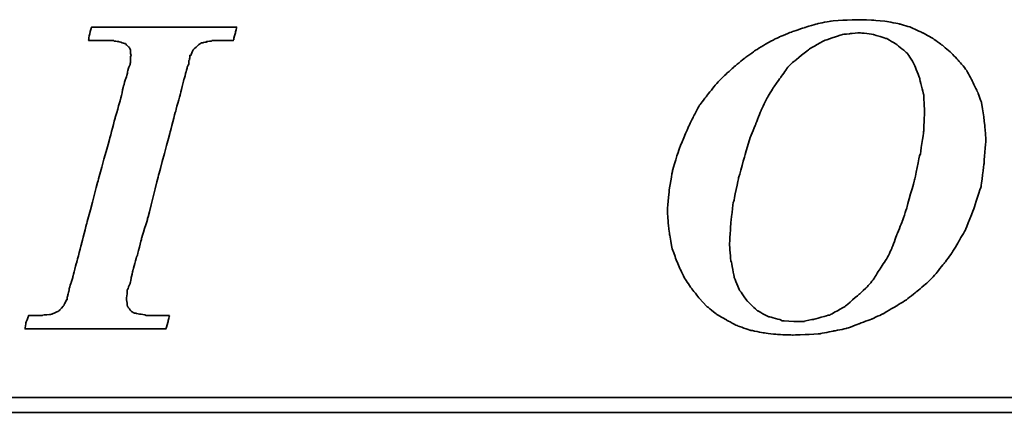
# Model space of a CAD drawing. Header units: millimetres. Extents: x 453 to 856, y 95 to 250.
# Tile 30 of 55: x 760.43 to 776.8, y 145.05 to 151.59. Entities that reach past the tile are written whole.
import ezdxf

# ---------------------------------------------------------------- set-up
doc = ezdxf.new("R2010")
doc.units = ezdxf.units.MM
doc.layers.add('DIM', color=4, linetype='CONTINUOUS')
doc.layers.add('layer 1', color=7, linetype='CONTINUOUS')

# ---------------------------------------------------------------- blocks, each defined once
blk = doc.blocks.new('TBI MOTION logo(完整正式版)')
at = {"layer": 'layer 1', "color": 22, "lineweight": 35}
for points, knots in [([(-11.34375, -6.98375), (-11.34375, -6.98375), (-10.91375, -7.43875), (-10.91375, -7.43875), (-10.91375, -7.43875), (-10.91375, -7.43875), (-10.38625, -7.87125), (-10.38625, -7.87125), (-10.38625, -7.87125), (-10.38625, -7.87125), (-9.81125, -8.20375), (-9.81125, -8.20375), (-9.81125, -8.20375), (-9.81125, -8.20375), (-9.21125, -8.51875), (-9.21125, -8.51875), (-9.21125, -8.51875), (-9.21125, -8.51875), (-8.51625, -8.75875), (-8.51625, -8.75875), (-8.51625, -8.75875), (-8.51625, -8.75875), (-7.77125, -8.90375), (-7.77125, -8.90375), (-7.77125, -8.90375), (-7.77125, -8.90375), (-6.97875, -8.99875), (-6.97875, -8.99875), (-6.97875, -8.99875), (-6.97875, -8.99875), (-6.14125, -9.02375), (-6.14125, -9.02375), (-6.14125, -9.02375), (-6.14125, -9.02375), (-5.37125, -8.99875), (-5.37125, -8.99875), (-5.37125, -8.99875), (-5.37125, -8.99875), (-4.65375, -8.94875), (-4.65375, -8.94875), (-4.65375, -8.94875), (-4.65375, -8.94875), (-3.93375, -8.80625), (-3.93375, -8.80625), (-3.93375, -8.80625), (-3.93375, -8.80625), (-3.21375, -8.66375), (-3.21375, -8.66375), (-3.21375, -8.66375), (-3.21375, -8.66375), (-2.49375, -8.39875), (-2.49375, -8.39875), (-2.49375, -8.39875), (-2.49375, -8.39875), (-1.79875, -8.13375), (-1.79875, -8.13375), (-1.79875, -8.13375), (-1.79875, -8.13375), (-1.17375, -7.84375), (-1.17375, -7.84375), (-1.17375, -7.84375), (-1.17375, -7.84375), (-0.52375, -7.46375), (-0.52375, -7.46375), (-0.52375, -7.46375), (-0.52375, -7.46375), (0.10124, -7.07875), (0.10124, -7.07875), (0.10124, -7.07875), (0.10124, -7.07875), (0.67625, -6.62375), (0.67625, -6.62375), (0.67625, -6.62375), (0.67625, -6.62375), (1.24874, -6.14375), (1.24874, -6.14375), (1.24874, -6.14375), (1.24874, -6.14375), (1.72874, -5.64125), (1.72874, -5.64125), (1.72874, -5.64125), (1.72874, -5.64125), (2.18624, -5.06375), (2.18624, -5.06375), (2.18624, -5.06375), (2.18624, -5.06375), (2.61625, -4.48874), (2.61625, -4.48874), (2.61625, -4.48874), (2.61625, -4.48874), (3.00125, -3.83874), (3.00125, -3.83874), (3.00125, -3.83874), (3.00125, -3.83874), (3.36124, -3.21374), (3.36124, -3.21374), (3.36124, -3.21374), (3.36124, -3.21374), (3.84374, -1.99125), (3.84374, -1.99125), (3.84374, -1.99125), (3.84374, -1.99125), (4.22625, -0.81875), (4.22625, -0.81875), (4.22625, -0.81875), (4.22625, -0.81875), (4.39125, 0.45624), (4.39125, 0.45624), (4.39125, 0.45624), (4.39125, 0.45624), (4.48874, 1.70124), (4.48874, 1.70124), (4.48874, 1.70124), (4.48874, 1.70124), (4.43874, 2.44625), (4.43874, 2.44625), (4.43874, 2.44625), (4.43874, 2.44625), (4.36874, 3.14125), (4.36874, 3.14125), (4.36874, 3.14125), (4.36874, 3.14125), (4.25125, 3.81125), (4.25125, 3.81125), (4.25125, 3.81125), (4.25125, 3.81125), (4.03124, 4.41125), (4.03124, 4.41125), (4.03124, 4.41125), (4.03124, 4.41125), (3.74374, 5.01125), (3.74374, 5.01125), (3.74374, 5.01125), (3.74374, 5.01125), (3.43124, 5.58875), (3.43124, 5.58875), (3.43124, 5.58875), (3.43124, 5.58875), (3.02625, 6.09125), (3.02625, 6.09125), (3.02625, 6.09125), (3.02625, 6.09125), (2.59374, 6.54875), (2.59374, 6.54875), (2.59374, 6.54875), (2.59374, 6.54875), (2.09124, 6.98125), (2.09124, 6.98125), (2.09124, 6.98125), (2.09124, 6.98125), (1.56124, 7.36625), (1.56124, 7.36625), (1.56124, 7.36625), (1.56124, 7.36625), (0.98624, 7.67625), (0.98624, 7.67625), (0.98624, 7.67625), (0.98624, 7.67625), (0.38624, 7.96375), (0.38624, 7.96375), (0.38624, 7.96375), (0.38624, 7.96375), (-0.25875, 8.15625), (-0.25875, 8.15625), (-0.25875, 8.15625), (-0.25875, 8.15625), (-0.98125, 8.30125), (-0.98125, 8.30125), (-0.98125, 8.30125), (-0.98125, 8.30125), (-1.70124, 8.37125), (-1.70124, 8.37125), (-1.70124, 8.37125), (-1.70124, 8.37125), (-2.49375, 8.39624), (-2.49375, 8.39624), (-2.49375, 8.39624), (-2.49375, 8.39624), (-3.28625, 8.37125), (-3.28625, 8.37125), (-3.28625, 8.37125), (-3.28625, 8.37125), (-4.05125, 8.32125), (-4.05125, 8.32125), (-4.05125, 8.32125), (-4.05125, 8.32125), (-4.77375, 8.18125), (-4.77375, 8.18125), (-4.77375, 8.18125), (-4.77375, 8.18125), (-5.51625, 7.96375), (-5.51625, 7.96375), (-5.51625, 7.96375), (-5.51625, 7.96375), (-6.21125, 7.72625), (-6.21125, 7.72625), (-6.21125, 7.72625), (-6.21125, 7.72625), (-6.92875, 7.43625), (-6.92875, 7.43625), (-6.92875, 7.43625), (-6.92875, 7.43625), (-7.57875, 7.10125), (-7.57875, 7.10125), (-7.57875, 7.10125), (-7.57875, 7.10125), (-8.24875, 6.69125), (-8.24875, 6.69125), (-8.24875, 6.69125), (-8.24875, 6.69125), (-8.84875, 6.26125), (-8.84875, 6.26125), (-8.84875, 6.26125), (-8.84875, 6.26125), (-9.42625, 5.78125), (-9.42625, 5.78125), (-9.42625, 5.78125), (-9.42625, 5.78125), (-9.95375, 5.30125), (-9.95375, 5.30125), (-9.95375, 5.30125), (-9.95375, 5.30125), (-10.43375, 4.79624), (-10.43375, 4.79624), (-10.43375, 4.79624), (-10.43375, 4.79624), (-10.88875, 4.22125), (-10.88875, 4.22125), (-10.88875, 4.22125), (-10.88875, 4.22125), (-11.29875, 3.69375), (-11.29875, 3.69375), (-11.29875, 3.69375), (-11.29875, 3.69375), (-11.63375, 3.09125), (-11.63375, 3.09125), (-11.63375, 3.09125), (-11.63375, 3.09125), (-11.91875, 2.49625), (-11.91875, 2.49625), (-11.91875, 2.49625), (-11.91875, 2.49625), (-12.44875, 1.24625), (-12.44875, 1.24625), (-12.44875, 1.24625), (-12.44875, 1.24625), (-12.80875, 0.06874), (-12.80875, 0.06874), (-12.80875, 0.06874), (-12.80875, 0.06874), (-12.99875, -1.07875), (-12.99875, -1.07875), (-12.99875, -1.07875), (-12.99875, -1.07875), (-13.09375, -2.18375), (-13.09375, -2.18375), (-13.09375, -2.18375), (-13.09375, -2.18375), (-13.04875, -2.85375), (-13.04875, -2.85375), (-13.04875, -2.85375), (-13.04875, -2.85375), (-12.97375, -3.50375), (-12.97375, -3.50375), (-12.97375, -3.50375), (-12.97375, -3.50375), (-12.95375, -3.50375), (-12.95375, -3.50375), (-12.95375, -3.50375), (-12.95375, -3.50375), (-12.85375, -4.17375), (-12.85375, -4.17375), (-12.85375, -4.17375), (-12.85375, -4.17375), (-12.63875, -4.77624), (-12.63875, -4.77624), (-12.63875, -4.77624), (-12.63875, -4.77624), (-12.39875, -5.35125), (-12.39875, -5.35125), (-12.39875, -5.35125), (-12.39875, -5.35125), (-12.11375, -5.92875), (-12.11375, -5.92875), (-12.11375, -5.92875), (-12.11375, -5.92875), (-11.75375, -6.45375), (-11.75375, -6.45375), (-11.75375, -6.45375), (-11.75375, -6.45375), (-11.34375, -6.98375), (-11.34375, -6.98375)], [0, 0, 0, 0, 0.01369863, 0.01369863, 0.01369863, 0.01369864, 0.02739726, 0.02739726, 0.02739726, 0.02739727, 0.04109589, 0.04109589, 0.04109589, 0.0410959, 0.05479452, 0.05479452, 0.05479452, 0.05479453, 0.06849315, 0.06849315, 0.06849315, 0.06849316, 0.08219178, 0.08219178, 0.08219178, 0.08219179, 0.09589041, 0.09589041, 0.09589041, 0.09589042, 0.10958904, 0.10958904, 0.10958904, 0.10958905, 0.12328767, 0.12328767, 0.12328767, 0.12328768, 0.1369863, 0.1369863, 0.1369863, 0.13698631, 0.15068493, 0.15068493, 0.15068493, 0.15068494, 0.16438356, 0.16438356, 0.16438356, 0.16438357, 0.17808219, 0.17808219, 0.17808219, 0.1780822, 0.19178082, 0.19178082, 0.19178082, 0.19178083, 0.20547945, 0.20547945, 0.20547945, 0.20547946, 0.21917808, 0.21917808, 0.21917808, 0.21917809, 0.23287671, 0.23287671, 0.23287671, 0.23287672, 0.24657534, 0.24657534, 0.24657534, 0.24657535, 0.26027397, 0.26027397, 0.26027397, 0.26027398, 0.2739726, 0.2739726, 0.2739726, 0.27397261, 0.28767123, 0.28767123, 0.28767123, 0.28767124, 0.30136986, 0.30136986, 0.30136986, 0.30136987, 0.31506849, 0.31506849, 0.31506849, 0.3150685, 0.32876712, 0.32876712, 0.32876712, 0.32876713, 0.34246575, 0.34246575, 0.34246575, 0.34246576, 0.35616438, 0.35616438, 0.35616438, 0.35616439, 0.36986301, 0.36986301, 0.36986301, 0.36986302, 0.38356164, 0.38356164, 0.38356164, 0.38356165, 0.39726027, 0.39726027, 0.39726027, 0.39726028, 0.4109589, 0.4109589, 0.4109589, 0.41095891, 0.42465753, 0.42465753, 0.42465753, 0.42465754, 0.43835616, 0.43835616, 0.43835616, 0.43835617, 0.45205479, 0.45205479, 0.45205479, 0.4520548, 0.46575342, 0.46575342, 0.46575342, 0.46575343, 0.47945205, 0.47945205, 0.47945205, 0.47945206, 0.49315068, 0.49315068, 0.49315068, 0.49315069, 0.50684932, 0.50684932, 0.50684932, 0.50684933, 0.52054795, 0.52054795, 0.52054795, 0.52054796, 0.53424658, 0.53424658, 0.53424658, 0.53424659, 0.54794521, 0.54794521, 0.54794521, 0.54794522, 0.56164384, 0.56164384, 0.56164384, 0.56164385, 0.57534247, 0.57534247, 0.57534247, 0.57534248, 0.5890411, 0.5890411, 0.5890411, 0.58904111, 0.60273973, 0.60273973, 0.60273973, 0.60273974, 0.61643836, 0.61643836, 0.61643836, 0.61643837, 0.63013699, 0.63013699, 0.63013699, 0.630137, 0.64383562, 0.64383562, 0.64383562, 0.64383563, 0.65753425, 0.65753425, 0.65753425, 0.65753426, 0.67123288, 0.67123288, 0.67123288, 0.67123289, 0.68493151, 0.68493151, 0.68493151, 0.68493152, 0.69863014, 0.69863014, 0.69863014, 0.69863015, 0.71232877, 0.71232877, 0.71232877, 0.71232878, 0.7260274, 0.7260274, 0.7260274, 0.72602741, 0.73972603, 0.73972603, 0.73972603, 0.73972604, 0.75342466, 0.75342466, 0.75342466, 0.75342467, 0.76712329, 0.76712329, 0.76712329, 0.7671233, 0.78082192, 0.78082192, 0.78082192, 0.78082193, 0.79452055, 0.79452055, 0.79452055, 0.79452056, 0.80821918, 0.80821918, 0.80821918, 0.80821919, 0.82191781, 0.82191781, 0.82191781, 0.82191782, 0.83561644, 0.83561644, 0.83561644, 0.83561645, 0.84931507, 0.84931507, 0.84931507, 0.84931508, 0.8630137, 0.8630137, 0.8630137, 0.86301371, 0.87671233, 0.87671233, 0.87671233, 0.87671234, 0.89041096, 0.89041096, 0.89041096, 0.89041097, 0.90410959, 0.90410959, 0.90410959, 0.9041096, 0.91780822, 0.91780822, 0.91780822, 0.91780823, 0.93150685, 0.93150685, 0.93150685, 0.93150686, 0.94520548, 0.94520548, 0.94520548, 0.94520549, 0.95890411, 0.95890411, 0.95890411, 0.95890412, 0.97260274, 0.97260274, 0.97260274, 0.97260275, 0.98630137, 0.98630137, 0.98630137, 0.98630138, 1, 1, 1, 1]), ([(-40.59125, -7.94375), (-40.59125, -7.94375), (-40.97375, -7.94375), (-40.97375, -7.94375), (-40.97375, -7.94375), (-40.97375, -7.94375), (-41.38125, -7.94375), (-41.38125, -7.94375), (-41.38125, -7.94375), (-41.38125, -7.94375), (-41.54875, -7.94375), (-41.54875, -7.94375), (-41.54875, -7.94375), (-41.54875, -7.94375), (-41.59875, -7.94375), (-41.59875, -7.94375), (-41.59875, -7.94375), (-41.59875, -7.94375), (-41.88375, -7.94375), (-41.88375, -7.94375), (-41.88375, -7.94375), (-41.88375, -7.94375), (-41.90875, -7.91875), (-41.90875, -7.91875), (-41.90875, -7.91875), (-41.90875, -7.91875), (-42.19875, -7.87125), (-42.19875, -7.87125), (-42.19875, -7.87125), (-42.19875, -7.87125), (-42.43875, -7.82375), (-42.43875, -7.82375), (-42.43875, -7.82375), (-42.43875, -7.82375), (-42.45875, -7.82375), (-42.45875, -7.82375), (-42.45875, -7.82375), (-42.45875, -7.82375), (-42.48625, -7.82375), (-42.48625, -7.82375), (-42.48625, -7.82375), (-42.48625, -7.82375), (-42.67625, -7.72375), (-42.67625, -7.72375), (-42.67625, -7.72375), (-42.67625, -7.72375), (-42.70125, -7.70375), (-42.70125, -7.70375), (-42.70125, -7.70375), (-42.70125, -7.70375), (-42.72375, -7.67875), (-42.72375, -7.67875), (-42.72375, -7.67875), (-42.72375, -7.67875), (-42.86875, -7.48875), (-42.86875, -7.48875), (-42.86875, -7.48875), (-42.86875, -7.48875), (-42.89375, -7.43875), (-42.89375, -7.43875), (-42.89375, -7.43875), (-42.89375, -7.43875), (-42.91875, -7.38875), (-42.91875, -7.38875), (-42.91875, -7.38875), (-42.91875, -7.38875), (-42.93875, -7.12875), (-42.93875, -7.12875), (-42.93875, -7.12875), (-42.93875, -7.12875), (-42.96375, -7.10375), (-42.96375, -7.10375), (-42.96375, -7.10375), (-42.96375, -7.10375), (-42.96375, -7.05375), (-42.96375, -7.05375), (-42.96375, -7.05375), (-42.96375, -7.05375), (-42.96375, -7.00875), (-42.96375, -7.00875), (-42.96375, -7.00875), (-42.96375, -7.00875), (-42.91875, -6.69625), (-42.91875, -6.69625), (-42.91875, -6.69625), (-42.91875, -6.69625), (-42.91875, -6.62375), (-42.91875, -6.62375), (-42.91875, -6.62375), (-42.91875, -6.62375), (-42.91875, -6.59625), (-42.91875, -6.59625), (-42.91875, -6.59625), (-42.91875, -6.59625), (-42.91875, -6.57375), (-42.91875, -6.57375), (-42.91875, -6.57375), (-42.91875, -6.57375), (-42.91875, -6.52875), (-42.91875, -6.52875), (-42.91875, -6.52875), (-42.91875, -6.52875), (-42.89375, -6.50375), (-42.89375, -6.50375), (-42.89375, -6.50375), (-42.89375, -6.50375), (-42.84375, -6.38375), (-42.84375, -6.38375), (-42.84375, -6.38375), (-42.84375, -6.38375), (-42.84375, -6.35875), (-42.84375, -6.35875), (-42.84375, -6.35875), (-42.84375, -6.35875), (-42.74625, -6.14375), (-42.74625, -6.14375), (-42.74625, -6.14375), (-42.74625, -6.14375), (-42.70125, -5.85375), (-42.70125, -5.85375), (-42.70125, -5.85375), (-42.70125, -5.85375), (-42.60375, -5.47125), (-42.60375, -5.47125), (-42.60375, -5.47125), (-42.60375, -5.47125), (-42.60375, -5.44875), (-42.60375, -5.44875), (-42.60375, -5.44875), (-42.60375, -5.44875), (-42.38875, -4.67875), (-42.38875, -4.67875), (-42.38875, -4.67875), (-42.38875, -4.67875), (-42.36375, -4.65375), (-42.36375, -4.65375), (-42.36375, -4.65375), (-42.36375, -4.65375), (-42.12375, -3.69625), (-42.12375, -3.69625), (-42.12375, -3.69625), (-42.12375, -3.69625), (-42.12375, -3.67374), (-42.12375, -3.67374), (-42.12375, -3.67374), (-42.12375, -3.67374), (-41.78875, -2.59374), (-41.78875, -2.59374), (-41.78875, -2.59374), (-41.78875, -2.59374), (-41.18875, -0.19375), (-41.18875, -0.19375), (-41.18875, -0.19375), (-41.18875, -0.19375), (-40.54375, 2.20624), (-40.54375, 2.20624), (-40.54375, 2.20624), (-40.54375, 2.20624), (-40.25375, 3.30875), (-40.25375, 3.30875), (-40.25375, 3.30875), (-40.25375, 3.30875), (-39.98875, 4.27125), (-39.98875, 4.27125), (-39.98875, 4.27125), (-39.98875, 4.27125), (-39.77375, 5.13125), (-39.77375, 5.13125), (-39.77375, 5.13125), (-39.77375, 5.13125), (-39.67875, 5.47125), (-39.67875, 5.47125), (-39.67875, 5.47125), (-39.67875, 5.47125), (-39.60375, 5.75625), (-39.60375, 5.75625), (-39.60375, 5.75625), (-39.60375, 5.75625), (-39.60375, 5.78125), (-39.60375, 5.78125), (-39.60375, 5.78125), (-39.60375, 5.78125), (-39.50875, 5.97125), (-39.50875, 5.97125), (-39.50875, 5.97125), (-39.50875, 5.97125), (-39.50875, 6.13875), (-39.50875, 6.13875), (-39.50875, 6.13875), (-39.50875, 6.13875), (-39.48625, 6.16625), (-39.48625, 6.16625), (-39.48625, 6.16625), (-39.48625, 6.16625), (-39.46125, 6.28625), (-39.46125, 6.28625), (-39.46125, 6.28625), (-39.46125, 6.28625), (-39.46125, 6.42625), (-39.46125, 6.42625), (-39.46125, 6.42625), (-39.46125, 6.42625), (-39.41375, 6.42625), (-39.41375, 6.42625), (-39.41375, 6.42625), (-39.41375, 6.42625), (-39.29375, 6.69125), (-39.29375, 6.69125), (-39.29375, 6.69125), (-39.29375, 6.69125), (-39.26875, 6.74125), (-39.26875, 6.74125), (-39.26875, 6.74125), (-39.26875, 6.74125), (-39.24375, 6.76625), (-39.24375, 6.76625), (-39.24375, 6.76625), (-39.24375, 6.76625), (-38.98375, 7.00624), (-38.98375, 7.00624), (-38.98375, 7.00624), (-38.98375, 7.00624), (-38.95625, 7.02624), (-38.95625, 7.02624), (-38.95625, 7.02624), (-38.95625, 7.02624), (-38.78875, 7.12624), (-38.78875, 7.12624), (-38.78875, 7.12624), (-38.78875, 7.12624), (-38.76375, 7.12624), (-38.76375, 7.12624), (-38.76375, 7.12624), (-38.76375, 7.12624), (-38.74375, 7.12624), (-38.74375, 7.12624), (-38.74375, 7.12624), (-38.74375, 7.12624), (-38.52875, 7.17125), (-38.52875, 7.17125), (-38.52875, 7.17125), (-38.52875, 7.17125), (-38.52875, 7.19624), (-38.52875, 7.19624), (-38.52875, 7.19624), (-38.52875, 7.19624), (-38.50375, 7.19624), (-38.50375, 7.19624), (-38.50375, 7.19624), (-38.50375, 7.19624), (-38.26125, 7.21875), (-38.26125, 7.21875), (-38.26125, 7.21875), (-38.26125, 7.21875), (-38.23875, 7.24624), (-38.23875, 7.24624), (-38.23875, 7.24624), (-38.23875, 7.24624), (-38.21625, 7.24624), (-38.21625, 7.24624), (-38.21625, 7.24624), (-38.21625, 7.24624), (-38.18875, 7.24624), (-38.18875, 7.24624), (-38.18875, 7.24624), (-38.18875, 7.24624), (-37.90375, 7.24624), (-37.90375, 7.24624), (-37.90375, 7.24624), (-37.90375, 7.24624), (-37.85375, 7.24624), (-37.85375, 7.24624), (-37.85375, 7.24624), (-37.85375, 7.24624), (-37.75875, 7.24624), (-37.75875, 7.24624), (-37.75875, 7.24624), (-37.75875, 7.24624), (-37.42375, 7.24624), (-37.42375, 7.24624), (-37.42375, 7.24624), (-37.42375, 7.24624), (-37.08875, 7.24624), (-37.08875, 7.24624), (-37.08875, 7.24624), (-37.08875, 7.24624), (-37.06375, 7.24624), (-37.06375, 7.24624), (-37.06375, 7.24624), (-37.06375, 7.24624), (-37.06375, 7.26624), (-37.06375, 7.26624), (-37.06375, 7.26624), (-37.06375, 7.26624), (-37.03875, 7.29125), (-37.03875, 7.29125), (-37.03875, 7.29125), (-37.03875, 7.29125), (-37.03875, 7.31625), (-37.03875, 7.31625), (-37.03875, 7.31625), (-37.03875, 7.31625), (-36.94125, 7.67625), (-36.94125, 7.67625), (-36.94125, 7.67625), (-36.94125, 7.67625), (-36.86875, 7.98625), (-36.86875, 7.98625), (-36.86875, 7.98625), (-36.86875, 7.98625), (-36.98875, 7.98625), (-36.98875, 7.98625), (-36.98875, 7.98625), (-36.98875, 7.98625), (-37.42375, 7.98625), (-37.42375, 7.98625), (-37.42375, 7.98625), (-37.42375, 7.98625), (-37.94875, 7.98625), (-37.94875, 7.98625), (-37.94875, 7.98625), (-37.94875, 7.98625), (-38.57375, 7.98625), (-38.57375, 7.98625), (-38.57375, 7.98625), (-38.57375, 7.98625), (-39.29375, 7.98625), (-39.29375, 7.98625), (-39.29375, 7.98625), (-39.29375, 7.98625), (-40.82875, 7.98625), (-40.82875, 7.98625), (-40.82875, 7.98625), (-40.82875, 7.98625), (-42.36375, 7.98625), (-42.36375, 7.98625), (-42.36375, 7.98625), (-42.36375, 7.98625), (-43.08375, 7.98625), (-43.08375, 7.98625), (-43.08375, 7.98625), (-43.08375, 7.98625), (-43.70875, 7.98625), (-43.70875, 7.98625), (-43.70875, 7.98625), (-43.70875, 7.98625), (-44.23375, 7.98625), (-44.23375, 7.98625), (-44.23375, 7.98625), (-44.23375, 7.98625), (-44.66875, 7.98625), (-44.66875, 7.98625), (-44.66875, 7.98625), (-44.66875, 7.98625), (-44.88375, 7.98625), (-44.88375, 7.98625), (-44.88375, 7.98625), (-44.88375, 7.98625), (-44.90875, 7.94125), (-44.90875, 7.94125), (-44.90875, 7.94125), (-44.90875, 7.94125), (-44.90875, 7.91625), (-44.90875, 7.91625), (-44.90875, 7.91625), (-44.90875, 7.91625), (-45.00375, 7.55625), (-45.00375, 7.55625), (-45.00375, 7.55625), (-45.00375, 7.55625), (-45.05375, 7.24624), (-45.05375, 7.24624), (-45.05375, 7.24624), (-45.05375, 7.24624), (-44.61875, 7.24624), (-44.61875, 7.24624), (-44.61875, 7.24624), (-44.61875, 7.24624), (-44.11375, 7.24624), (-44.11375, 7.24624), (-44.11375, 7.24624), (-44.11375, 7.24624), (-43.99375, 7.24624), (-43.99375, 7.24624), (-43.99375, 7.24624), (-43.99375, 7.24624), (-43.94625, 7.24624), (-43.94625, 7.24624), (-43.94625, 7.24624), (-43.94625, 7.24624), (-43.92374, 7.24624), (-43.92374, 7.24624), (-43.92374, 7.24624), (-43.92374, 7.24624), (-43.65875, 7.24624), (-43.65875, 7.24624), (-43.65875, 7.24624), (-43.65875, 7.24624), (-43.63875, 7.21875), (-43.63875, 7.21875), (-43.63875, 7.21875), (-43.63875, 7.21875), (-43.46875, 7.19624), (-43.46875, 7.19624), (-43.46875, 7.19624), (-43.46875, 7.19624), (-43.39875, 7.19624), (-43.39875, 7.19624), (-43.39875, 7.19624), (-43.39875, 7.19624), (-43.37125, 7.17125), (-43.37125, 7.17125), (-43.37125, 7.17125), (-43.37125, 7.17125), (-43.34875, 7.17125), (-43.34875, 7.17125), (-43.34875, 7.17125), (-43.34875, 7.17125), (-43.20375, 7.12624), (-43.20375, 7.12624), (-43.20375, 7.12624), (-43.20375, 7.12624), (-43.05875, 7.07624), (-43.05875, 7.07624), (-43.05875, 7.07624), (-43.05875, 7.07624), (-43.01375, 7.07624), (-43.01375, 7.07624), (-43.01375, 7.07624), (-43.01375, 7.07624), (-42.98875, 7.02624), (-42.98875, 7.02624), (-42.98875, 7.02624), (-42.98875, 7.02624), (-42.79875, 6.86125), (-42.79875, 6.86125), (-42.79875, 6.86125), (-42.79875, 6.86125), (-42.77375, 6.81125), (-42.77375, 6.81125), (-42.77375, 6.81125), (-42.77375, 6.81125), (-42.74625, 6.76625), (-42.74625, 6.76625), (-42.74625, 6.76625), (-42.74625, 6.76625), (-42.72375, 6.47625), (-42.72375, 6.47625), (-42.72375, 6.47625), (-42.72375, 6.47625), (-42.70125, 6.45124), (-42.70125, 6.45124), (-42.70125, 6.45124), (-42.70125, 6.45124), (-42.70125, 6.42625), (-42.70125, 6.42625), (-42.70125, 6.42625), (-42.70125, 6.42625), (-42.72375, 6.40625), (-42.72375, 6.40625), (-42.72375, 6.40625), (-42.72375, 6.40625), (-42.74625, 5.97125), (-42.74625, 5.97125), (-42.74625, 5.97125), (-42.74625, 5.97125), (-42.74625, 5.94625), (-42.74625, 5.94625), (-42.74625, 5.94625), (-42.74625, 5.94625), (-42.74625, 5.92625), (-42.74625, 5.92625), (-42.74625, 5.92625), (-42.74625, 5.92625), (-42.77375, 5.87625), (-42.77375, 5.87625), (-42.77375, 5.87625), (-42.77375, 5.87625), (-42.81875, 5.80625), (-42.81875, 5.80625), (-42.81875, 5.80625), (-42.81875, 5.80625), (-42.86875, 5.63625), (-42.86875, 5.63625), (-42.86875, 5.63625), (-42.86875, 5.63625), (-42.91875, 5.39625), (-42.91875, 5.39625), (-42.91875, 5.39625), (-42.91875, 5.39625), (-42.91875, 5.37124), (-42.91875, 5.37124), (-42.91875, 5.37124), (-42.91875, 5.37124), (-43.01375, 5.10874), (-43.01375, 5.10874), (-43.01375, 5.10874), (-43.01375, 5.10874), (-43.10875, 4.77124), (-43.10875, 4.77124), (-43.10875, 4.77124), (-43.10875, 4.77124), (-43.29875, 3.95625), (-43.29875, 3.95625), (-43.29875, 3.95625), (-43.29875, 3.95625), (-43.58875, 2.95125), (-43.58875, 2.95125), (-43.58875, 2.95125), (-43.58875, 2.95125), (-43.87375, 1.87125), (-43.87375, 1.87125), (-43.87375, 1.87125), (-43.87375, 1.87125), (-44.52625, -0.50374), (-44.52625, -0.50374), (-44.52625, -0.50374), (-44.52625, -0.50374), (-45.14875, -2.85375), (-45.14875, -2.85375), (-45.14875, -2.85375), (-45.14875, -2.85375), (-45.43375, -3.95875), (-45.43375, -3.95875), (-45.43375, -3.95875), (-45.43375, -3.95875), (-45.69875, -4.96875), (-45.69875, -4.96875), (-45.69875, -4.96875), (-45.69875, -4.96875), (-45.91375, -5.78375), (-45.91375, -5.78375), (-45.91375, -5.78375), (-45.91375, -5.78375), (-46.01375, -6.11875), (-46.01375, -6.11875), (-46.01375, -6.11875), (-46.01375, -6.11875), (-46.01375, -6.14375), (-46.01375, -6.14375), (-46.01375, -6.14375), (-46.01375, -6.14375), (-46.10875, -6.40875), (-46.10875, -6.40875), (-46.10875, -6.40875), (-46.10875, -6.40875), (-46.15375, -6.64875), (-46.15375, -6.64875), (-46.15375, -6.64875), (-46.15375, -6.64875), (-46.20375, -6.83875), (-46.20375, -6.83875), (-46.20375, -6.83875), (-46.20375, -6.83875), (-46.22875, -6.93375), (-46.22875, -6.93375), (-46.22875, -6.93375), (-46.22875, -6.93375), (-46.22875, -7.07875), (-46.22875, -7.07875), (-46.22875, -7.07875), (-46.22875, -7.07875), (-46.27375, -7.07875), (-46.27375, -7.07875), (-46.27375, -7.07875), (-46.27375, -7.07875), (-46.39375, -7.34375), (-46.39375, -7.34375), (-46.39375, -7.34375), (-46.39375, -7.34375), (-46.39375, -7.36875), (-46.39375, -7.36875), (-46.39375, -7.36875), (-46.39375, -7.36875), (-46.42125, -7.38875), (-46.42125, -7.38875), (-46.42125, -7.38875), (-46.42125, -7.38875), (-46.68375, -7.67875), (-46.68375, -7.67875), (-46.68375, -7.67875), (-46.68375, -7.67875), (-46.70875, -7.70375), (-46.70875, -7.70375), (-46.70875, -7.70375), (-46.70875, -7.70375), (-46.75375, -7.72375), (-46.75375, -7.72375), (-46.75375, -7.72375), (-46.75375, -7.72375), (-47.08875, -7.87125), (-47.08875, -7.87125), (-47.08875, -7.87125), (-47.08875, -7.87125), (-47.11625, -7.87125), (-47.11625, -7.87125), (-47.11625, -7.87125), (-47.11625, -7.87125), (-47.13875, -7.89375), (-47.13875, -7.89375), (-47.13875, -7.89375), (-47.13875, -7.89375), (-47.56875, -7.91875), (-47.56875, -7.91875), (-47.56875, -7.91875), (-47.56875, -7.91875), (-47.59625, -7.94375), (-47.59625, -7.94375), (-47.59625, -7.94375), (-47.59625, -7.94375), (-47.64375, -7.94375), (-47.64375, -7.94375), (-47.64375, -7.94375), (-47.64375, -7.94375), (-47.73625, -7.94375), (-47.73625, -7.94375), (-47.73625, -7.94375), (-47.73625, -7.94375), (-48.07375, -7.94375), (-48.07375, -7.94375), (-48.07375, -7.94375), (-48.07375, -7.94375), (-48.36125, -7.94375), (-48.36125, -7.94375), (-48.36125, -7.94375), (-48.36125, -7.94375), (-48.36125, -7.96625), (-48.36125, -7.96625), (-48.36125, -7.96625), (-48.36125, -7.96625), (-48.36125, -7.99125), (-48.36125, -7.99125), (-48.36125, -7.99125), (-48.36125, -7.99125), (-48.38875, -8.01375), (-48.38875, -8.01375), (-48.38875, -8.01375), (-48.38875, -8.01375), (-48.50875, -8.34875), (-48.50875, -8.34875), (-48.50875, -8.34875), (-48.50875, -8.34875), (-48.55375, -8.68625), (-48.55375, -8.68625), (-48.55375, -8.68625), (-48.55375, -8.68625), (-48.45875, -8.68625), (-48.45875, -8.68625), (-48.45875, -8.68625), (-48.45875, -8.68625), (-48.07375, -8.68625), (-48.07375, -8.68625), (-48.07375, -8.68625), (-48.07375, -8.68625), (-47.52375, -8.68625), (-47.52375, -8.68625), (-47.52375, -8.68625), (-47.52375, -8.68625), (-46.92375, -8.68625), (-46.92375, -8.68625), (-46.92375, -8.68625), (-46.92375, -8.68625), (-46.25375, -8.68625), (-46.25375, -8.68625), (-46.25375, -8.68625), (-46.25375, -8.68625), (-46.20375, -8.68625), (-46.20375, -8.68625), (-46.20375, -8.68625), (-46.20375, -8.68625), (-44.71375, -8.68625), (-44.71375, -8.68625), (-44.71375, -8.68625), (-44.71375, -8.68625), (-43.22875, -8.68625), (-43.22875, -8.68625), (-43.22875, -8.68625), (-43.22875, -8.68625), (-42.55875, -8.68625), (-42.55875, -8.68625), (-42.55875, -8.68625), (-42.55875, -8.68625), (-42.50875, -8.68625), (-42.50875, -8.68625), (-42.50875, -8.68625), (-42.50875, -8.68625), (-41.93375, -8.68625), (-41.93375, -8.68625), (-41.93375, -8.68625), (-41.93375, -8.68625), (-41.38125, -8.68625), (-41.38125, -8.68625), (-41.38125, -8.68625), (-41.38125, -8.68625), (-40.97375, -8.68625), (-40.97375, -8.68625), (-40.97375, -8.68625), (-40.97375, -8.68625), (-40.78125, -8.68625), (-40.78125, -8.68625), (-40.78125, -8.68625), (-40.78125, -8.68625), (-40.78125, -8.63875), (-40.78125, -8.63875), (-40.78125, -8.63875), (-40.78125, -8.63875), (-40.75875, -8.63875), (-40.75875, -8.63875), (-40.75875, -8.63875), (-40.75875, -8.63875), (-40.66375, -8.27875), (-40.66375, -8.27875), (-40.66375, -8.27875), (-40.66375, -8.27875), (-40.59125, -7.94375), (-40.59125, -7.94375)], [0, 0, 0, 0, 0.00558659, 0.00558659, 0.00558659, 0.0055866, 0.01117318, 0.01117318, 0.01117318, 0.01117319, 0.01675978, 0.01675978, 0.01675978, 0.01675979, 0.02234637, 0.02234637, 0.02234637, 0.02234638, 0.02793296, 0.02793296, 0.02793296, 0.02793297, 0.03351955, 0.03351955, 0.03351955, 0.03351956, 0.03910615, 0.03910615, 0.03910615, 0.03910616, 0.04469274, 0.04469274, 0.04469274, 0.04469275, 0.05027933, 0.05027933, 0.05027933, 0.05027934, 0.05586592, 0.05586592, 0.05586592, 0.05586593, 0.06145251, 0.06145251, 0.06145251, 0.06145252, 0.06703911, 0.06703911, 0.06703911, 0.06703912, 0.0726257, 0.0726257, 0.0726257, 0.07262571, 0.07821229, 0.07821229, 0.07821229, 0.0782123, 0.08379888, 0.08379888, 0.08379888, 0.08379889, 0.08938547, 0.08938547, 0.08938547, 0.08938548, 0.09497207, 0.09497207, 0.09497207, 0.09497208, 0.10055866, 0.10055866, 0.10055866, 0.10055867, 0.10614525, 0.10614525, 0.10614525, 0.10614526, 0.11173184, 0.11173184, 0.11173184, 0.11173185, 0.11731844, 0.11731844, 0.11731844, 0.11731845, 0.12290503, 0.12290503, 0.12290503, 0.12290504, 0.12849162, 0.12849162, 0.12849162, 0.12849163, 0.13407821, 0.13407821, 0.13407821, 0.13407822, 0.1396648, 0.1396648, 0.1396648, 0.13966481, 0.1452514, 0.1452514, 0.1452514, 0.14525141, 0.15083799, 0.15083799, 0.15083799, 0.150838, 0.15642458, 0.15642458, 0.15642458, 0.15642459, 0.16201117, 0.16201117, 0.16201117, 0.16201118, 0.16759777, 0.16759777, 0.16759777, 0.16759778, 0.17318436, 0.17318436, 0.17318436, 0.17318437, 0.17877095, 0.17877095, 0.17877095, 0.17877096, 0.18435754, 0.18435754, 0.18435754, 0.18435755, 0.18994413, 0.18994413, 0.18994413, 0.18994414, 0.19553073, 0.19553073, 0.19553073, 0.19553074, 0.20111732, 0.20111732, 0.20111732, 0.20111733, 0.20670391, 0.20670391, 0.20670391, 0.20670392, 0.2122905, 0.2122905, 0.2122905, 0.21229051, 0.21787709, 0.21787709, 0.21787709, 0.2178771, 0.22346369, 0.22346369, 0.22346369, 0.2234637, 0.22905028, 0.22905028, 0.22905028, 0.22905029, 0.23463687, 0.23463687, 0.23463687, 0.23463688, 0.24022346, 0.24022346, 0.24022346, 0.24022347, 0.24581006, 0.24581006, 0.24581006, 0.24581007, 0.25139665, 0.25139665, 0.25139665, 0.25139666, 0.25698324, 0.25698324, 0.25698324, 0.25698325, 0.26256983, 0.26256983, 0.26256983, 0.26256984, 0.26815642, 0.26815642, 0.26815642, 0.26815643, 0.27374302, 0.27374302, 0.27374302, 0.27374303, 0.27932961, 0.27932961, 0.27932961, 0.27932962, 0.2849162, 0.2849162, 0.2849162, 0.28491621, 0.29050279, 0.29050279, 0.29050279, 0.2905028, 0.29608939, 0.29608939, 0.29608939, 0.2960894, 0.30167598, 0.30167598, 0.30167598, 0.30167599, 0.30726257, 0.30726257, 0.30726257, 0.30726258, 0.31284916, 0.31284916, 0.31284916, 0.31284917, 0.31843575, 0.31843575, 0.31843575, 0.31843576, 0.32402235, 0.32402235, 0.32402235, 0.32402236, 0.32960894, 0.32960894, 0.32960894, 0.32960895, 0.33519553, 0.33519553, 0.33519553, 0.33519554, 0.34078212, 0.34078212, 0.34078212, 0.34078213, 0.34636872, 0.34636872, 0.34636872, 0.34636873, 0.35195531, 0.35195531, 0.35195531, 0.35195532, 0.3575419, 0.3575419, 0.3575419, 0.35754191, 0.36312849, 0.36312849, 0.36312849, 0.3631285, 0.36871508, 0.36871508, 0.36871508, 0.36871509, 0.37430168, 0.37430168, 0.37430168, 0.37430169, 0.37988827, 0.37988827, 0.37988827, 0.37988828, 0.38547486, 0.38547486, 0.38547486, 0.38547487, 0.39106145, 0.39106145, 0.39106145, 0.39106146, 0.39664804, 0.39664804, 0.39664804, 0.39664805, 0.40223464, 0.40223464, 0.40223464, 0.40223465, 0.40782123, 0.40782123, 0.40782123, 0.40782124, 0.41340782, 0.41340782, 0.41340782, 0.41340783, 0.41899441, 0.41899441, 0.41899441, 0.41899442, 0.42458101, 0.42458101, 0.42458101, 0.42458102, 0.4301676, 0.4301676, 0.4301676, 0.43016761, 0.43575419, 0.43575419, 0.43575419, 0.4357542, 0.44134078, 0.44134078, 0.44134078, 0.44134079, 0.44692737, 0.44692737, 0.44692737, 0.44692738, 0.45251397, 0.45251397, 0.45251397, 0.45251398, 0.45810056, 0.45810056, 0.45810056, 0.45810057, 0.46368715, 0.46368715, 0.46368715, 0.46368716, 0.46927374, 0.46927374, 0.46927374, 0.46927375, 0.47486034, 0.47486034, 0.47486034, 0.47486035, 0.48044693, 0.48044693, 0.48044693, 0.48044694, 0.48603352, 0.48603352, 0.48603352, 0.48603353, 0.49162011, 0.49162011, 0.49162011, 0.49162012, 0.4972067, 0.4972067, 0.4972067, 0.49720671, 0.5027933, 0.5027933, 0.5027933, 0.50279331, 0.50837989, 0.50837989, 0.50837989, 0.5083799, 0.51396648, 0.51396648, 0.51396648, 0.51396649, 0.51955307, 0.51955307, 0.51955307, 0.51955308, 0.52513966, 0.52513966, 0.52513966, 0.52513967, 0.53072626, 0.53072626, 0.53072626, 0.53072627, 0.53631285, 0.53631285, 0.53631285, 0.53631286, 0.54189944, 0.54189944, 0.54189944, 0.54189945, 0.54748603, 0.54748603, 0.54748603, 0.54748604, 0.55307263, 0.55307263, 0.55307263, 0.55307264, 0.55865922, 0.55865922, 0.55865922, 0.55865923, 0.56424581, 0.56424581, 0.56424581, 0.56424582, 0.5698324, 0.5698324, 0.5698324, 0.56983241, 0.57541899, 0.57541899, 0.57541899, 0.575419, 0.58100559, 0.58100559, 0.58100559, 0.5810056, 0.58659218, 0.58659218, 0.58659218, 0.58659219, 0.59217877, 0.59217877, 0.59217877, 0.59217878, 0.59776536, 0.59776536, 0.59776536, 0.59776537, 0.60335196, 0.60335196, 0.60335196, 0.60335197, 0.60893855, 0.60893855, 0.60893855, 0.60893856, 0.61452514, 0.61452514, 0.61452514, 0.61452515, 0.62011173, 0.62011173, 0.62011173, 0.62011174, 0.62569832, 0.62569832, 0.62569832, 0.62569833, 0.63128492, 0.63128492, 0.63128492, 0.63128493, 0.63687151, 0.63687151, 0.63687151, 0.63687152, 0.6424581, 0.6424581, 0.6424581, 0.64245811, 0.64804469, 0.64804469, 0.64804469, 0.6480447, 0.65363128, 0.65363128, 0.65363128, 0.65363129, 0.65921788, 0.65921788, 0.65921788, 0.65921789, 0.66480447, 0.66480447, 0.66480447, 0.66480448, 0.67039106, 0.67039106, 0.67039106, 0.67039107, 0.67597765, 0.67597765, 0.67597765, 0.67597766, 0.68156425, 0.68156425, 0.68156425, 0.68156426, 0.68715084, 0.68715084, 0.68715084, 0.68715085, 0.69273743, 0.69273743, 0.69273743, 0.69273744, 0.69832402, 0.69832402, 0.69832402, 0.69832403, 0.70391061, 0.70391061, 0.70391061, 0.70391062, 0.70949721, 0.70949721, 0.70949721, 0.70949722, 0.7150838, 0.7150838, 0.7150838, 0.71508381, 0.72067039, 0.72067039, 0.72067039, 0.7206704, 0.72625698, 0.72625698, 0.72625698, 0.72625699, 0.73184358, 0.73184358, 0.73184358, 0.73184359, 0.73743017, 0.73743017, 0.73743017, 0.73743018, 0.74301676, 0.74301676, 0.74301676, 0.74301677, 0.74860335, 0.74860335, 0.74860335, 0.74860336, 0.75418994, 0.75418994, 0.75418994, 0.75418995, 0.75977654, 0.75977654, 0.75977654, 0.75977655, 0.76536313, 0.76536313, 0.76536313, 0.76536314, 0.77094972, 0.77094972, 0.77094972, 0.77094973, 0.77653631, 0.77653631, 0.77653631, 0.77653632, 0.78212291, 0.78212291, 0.78212291, 0.78212292, 0.7877095, 0.7877095, 0.7877095, 0.78770951, 0.79329609, 0.79329609, 0.79329609, 0.7932961, 0.79888268, 0.79888268, 0.79888268, 0.79888269, 0.80446927, 0.80446927, 0.80446927, 0.80446928, 0.81005587, 0.81005587, 0.81005587, 0.81005588, 0.81564246, 0.81564246, 0.81564246, 0.81564247, 0.82122905, 0.82122905, 0.82122905, 0.82122906, 0.82681564, 0.82681564, 0.82681564, 0.82681565, 0.83240223, 0.83240223, 0.83240223, 0.83240224, 0.83798883, 0.83798883, 0.83798883, 0.83798884, 0.84357542, 0.84357542, 0.84357542, 0.84357543, 0.84916201, 0.84916201, 0.84916201, 0.84916202, 0.8547486, 0.8547486, 0.8547486, 0.85474861, 0.8603352, 0.8603352, 0.8603352, 0.86033521, 0.86592179, 0.86592179, 0.86592179, 0.8659218, 0.87150838, 0.87150838, 0.87150838, 0.87150839, 0.87709497, 0.87709497, 0.87709497, 0.87709498, 0.88268156, 0.88268156, 0.88268156, 0.88268157, 0.88826816, 0.88826816, 0.88826816, 0.88826817, 0.89385475, 0.89385475, 0.89385475, 0.89385476, 0.89944134, 0.89944134, 0.89944134, 0.89944135, 0.90502793, 0.90502793, 0.90502793, 0.90502794, 0.91061453, 0.91061453, 0.91061453, 0.91061454, 0.91620112, 0.91620112, 0.91620112, 0.91620113, 0.92178771, 0.92178771, 0.92178771, 0.92178772, 0.9273743, 0.9273743, 0.9273743, 0.92737431, 0.93296089, 0.93296089, 0.93296089, 0.9329609, 0.93854749, 0.93854749, 0.93854749, 0.9385475, 0.94413408, 0.94413408, 0.94413408, 0.94413409, 0.94972067, 0.94972067, 0.94972067, 0.94972068, 0.95530726, 0.95530726, 0.95530726, 0.95530727, 0.96089385, 0.96089385, 0.96089385, 0.96089386, 0.96648045, 0.96648045, 0.96648045, 0.96648046, 0.97206704, 0.97206704, 0.97206704, 0.97206705, 0.97765363, 0.97765363, 0.97765363, 0.97765364, 0.98324022, 0.98324022, 0.98324022, 0.98324023, 0.98882682, 0.98882682, 0.98882682, 0.98882683, 0.99441341, 0.99441341, 0.99441341, 0.99441342, 1, 1, 1, 1]), ([(-8.77875, 1.03124), (-8.77875, 1.03124), (-8.51625, 1.89625), (-8.51625, 1.89625), (-8.51625, 1.89625), (-8.51625, 1.89625), (-8.20375, 2.66375), (-8.20375, 2.66375), (-8.20375, 2.66375), (-8.20375, 2.66375), (-7.91625, 3.38125), (-7.91625, 3.38125), (-7.91625, 3.38125), (-7.91625, 3.38125), (-7.91625, 3.40624), (-7.91625, 3.40624), (-7.91625, 3.40624), (-7.91625, 3.40624), (-7.57875, 4.07624), (-7.57875, 4.07624), (-7.57875, 4.07624), (-7.57875, 4.07624), (-7.24375, 4.65125), (-7.24375, 4.65125), (-7.24375, 4.65125), (-7.24375, 4.65125), (-7.21875, 4.65125), (-7.21875, 4.65125), (-7.21875, 4.65125), (-7.21875, 4.65125), (-7.21875, 4.67624), (-7.21875, 4.67624), (-7.21875, 4.67624), (-7.21875, 4.67624), (-6.83625, 5.20375), (-6.83625, 5.20375), (-6.83625, 5.20375), (-6.83625, 5.20375), (-6.49875, 5.68625), (-6.49875, 5.68625), (-6.49875, 5.68625), (-6.49875, 5.68625), (-6.49875, 5.70625), (-6.49875, 5.70625), (-6.49875, 5.70625), (-6.49875, 5.70625), (-6.11625, 6.09125), (-6.11625, 6.09125), (-6.11625, 6.09125), (-6.11625, 6.09125), (-6.09125, 6.09125), (-6.09125, 6.09125), (-6.09125, 6.09125), (-6.09125, 6.09125), (-5.27375, 6.76625), (-5.27375, 6.76625), (-5.27375, 6.76625), (-5.27375, 6.76625), (-5.24875, 6.76625), (-5.24875, 6.76625), (-5.24875, 6.76625), (-5.24875, 6.76625), (-5.24875, 6.78625), (-5.24875, 6.78625), (-5.24875, 6.78625), (-5.24875, 6.78625), (-4.38875, 7.26624), (-4.38875, 7.26624), (-4.38875, 7.26624), (-4.38875, 7.26624), (-4.36125, 7.26624), (-4.36125, 7.26624), (-4.36125, 7.26624), (-4.36125, 7.26624), (-3.93375, 7.41125), (-3.93375, 7.41125), (-3.93375, 7.41125), (-3.93375, 7.41125), (-3.47375, 7.55625), (-3.47375, 7.55625), (-3.47375, 7.55625), (-3.47375, 7.55625), (-3.45375, 7.55625), (-3.45375, 7.55625), (-3.45375, 7.55625), (-3.45375, 7.55625), (-3.42875, 7.58124), (-3.42875, 7.58124), (-3.42875, 7.58124), (-3.42875, 7.58124), (-2.97375, 7.62625), (-2.97375, 7.62625), (-2.97375, 7.62625), (-2.97375, 7.62625), (-2.49375, 7.67625), (-2.49375, 7.67625), (-2.49375, 7.67625), (-2.49375, 7.67625), (-2.46875, 7.67625), (-2.46875, 7.67625), (-2.46875, 7.67625), (-2.46875, 7.67625), (-1.70124, 7.58124), (-1.70124, 7.58124), (-1.70124, 7.58124), (-1.70124, 7.58124), (-1.67875, 7.55625), (-1.67875, 7.55625), (-1.67875, 7.55625), (-1.67875, 7.55625), (-1.65375, 7.55625), (-1.65375, 7.55625), (-1.65375, 7.55625), (-1.65375, 7.55625), (-1.03125, 7.36625), (-1.03125, 7.36625), (-1.03125, 7.36625), (-1.03125, 7.36625), (-1.00625, 7.36625), (-1.00625, 7.36625), (-1.00625, 7.36625), (-1.00625, 7.36625), (-0.43124, 7.02624), (-0.43124, 7.02624), (-0.43124, 7.02624), (-0.43124, 7.02624), (-0.40625, 7.00624), (-0.40625, 7.00624), (-0.40625, 7.00624), (-0.40625, 7.00624), (0.12124, 6.57124), (0.12124, 6.57124), (0.12124, 6.57124), (0.12124, 6.57124), (0.14624, 6.54875), (0.14624, 6.54875), (0.14624, 6.54875), (0.14624, 6.54875), (0.17124, 6.52375), (0.17124, 6.52375), (0.17124, 6.52375), (0.17124, 6.52375), (0.55625, 5.89875), (0.55625, 5.89875), (0.55625, 5.89875), (0.55625, 5.89875), (0.55625, 5.87625), (0.55625, 5.87625), (0.55625, 5.87625), (0.55625, 5.87625), (0.84124, 5.15625), (0.84124, 5.15625), (0.84124, 5.15625), (0.84124, 5.15625), (0.84124, 5.13125), (0.84124, 5.13125), (0.84124, 5.13125), (0.84124, 5.13125), (1.03624, 4.31875), (1.03624, 4.31875), (1.03624, 4.31875), (1.03624, 4.31875), (1.05624, 4.31875), (1.05624, 4.31875), (1.05624, 4.31875), (1.05624, 4.31875), (1.05624, 4.29125), (1.05624, 4.29125), (1.05624, 4.29125), (1.05624, 4.29125), (1.10625, 3.33125), (1.10625, 3.33125), (1.10625, 3.33125), (1.10625, 3.33125), (1.10625, 3.30875), (1.10625, 3.30875), (1.10625, 3.30875), (1.10625, 3.30875), (1.05624, 2.20624), (1.05624, 2.20624), (1.05624, 2.20624), (1.05624, 2.20624), (1.05624, 2.18124), (1.05624, 2.18124), (1.05624, 2.18124), (1.05624, 2.18124), (0.86624, 0.93624), (0.86624, 0.93624), (0.86624, 0.93624), (0.86624, 0.93624), (0.84124, 0.93624), (0.84124, 0.93624), (0.84124, 0.93624), (0.84124, 0.93624), (0.55625, -0.45874), (0.55625, -0.45874), (0.55625, -0.45874), (0.55625, -0.45874), (0.12124, -1.99125), (0.12124, -1.99125), (0.12124, -1.99125), (0.12124, -1.99125), (0.12124, -2.01874), (0.12124, -2.01874), (0.12124, -2.01874), (0.12124, -2.01874), (-0.13874, -2.78375), (-0.13874, -2.78375), (-0.13874, -2.78375), (-0.13874, -2.78375), (-0.43124, -3.50375), (-0.43124, -3.50375), (-0.43124, -3.50375), (-0.43124, -3.50375), (-0.69375, -4.19875), (-0.69375, -4.19875), (-0.69375, -4.19875), (-0.69375, -4.19875), (-0.69375, -4.22375), (-0.69375, -4.22375), (-0.69375, -4.22375), (-0.69375, -4.22375), (-0.98125, -4.82374), (-0.98125, -4.82374), (-0.98125, -4.82374), (-0.98125, -4.82374), (-1.00625, -4.82374), (-1.00625, -4.82374), (-1.00625, -4.82374), (-1.00625, -4.82374), (-1.33875, -5.35125), (-1.33875, -5.35125), (-1.33875, -5.35125), (-1.33875, -5.35125), (-1.67875, -5.87875), (-1.67875, -5.87875), (-1.67875, -5.87875), (-1.67875, -5.87875), (-1.67875, -5.90375), (-1.67875, -5.90375), (-1.67875, -5.90375), (-1.67875, -5.90375), (-2.05875, -6.35875), (-2.05875, -6.35875), (-2.05875, -6.35875), (-2.05875, -6.35875), (-2.08375, -6.38375), (-2.08375, -6.38375), (-2.08375, -6.38375), (-2.08375, -6.38375), (-2.46875, -6.74375), (-2.46875, -6.74375), (-2.46875, -6.74375), (-2.46875, -6.74375), (-3.25875, -7.41625), (-3.25875, -7.41625), (-3.25875, -7.41625), (-3.25875, -7.41625), (-3.28625, -7.43875), (-3.28625, -7.43875), (-3.28625, -7.43875), (-3.28625, -7.43875), (-4.12375, -7.91875), (-4.12375, -7.91875), (-4.12375, -7.91875), (-4.12375, -7.91875), (-4.14875, -7.91875), (-4.14875, -7.91875), (-4.14875, -7.91875), (-4.14875, -7.91875), (-4.17125, -7.91875), (-4.17125, -7.91875), (-4.17125, -7.91875), (-4.17125, -7.91875), (-5.03375, -8.15875), (-5.03375, -8.15875), (-5.03375, -8.15875), (-5.03375, -8.15875), (-5.51625, -8.25625), (-5.51625, -8.25625), (-5.51625, -8.25625), (-5.51625, -8.25625), (-5.54125, -8.27875), (-5.54125, -8.27875), (-5.54125, -8.27875), (-5.54125, -8.27875), (-5.56375, -8.27875), (-5.56375, -8.27875), (-5.56375, -8.27875), (-5.56375, -8.27875), (-5.99625, -8.27875), (-5.99625, -8.27875), (-5.99625, -8.27875), (-5.99625, -8.27875), (-6.76375, -8.23125), (-6.76375, -8.23125), (-6.76375, -8.23125), (-6.76375, -8.23125), (-6.78875, -8.23125), (-6.78875, -8.23125), (-6.78875, -8.23125), (-6.78875, -8.23125), (-6.78875, -8.20375), (-6.78875, -8.20375), (-6.78875, -8.20375), (-6.78875, -8.20375), (-7.45875, -8.01375), (-7.45875, -8.01375), (-7.45875, -8.01375), (-7.45875, -8.01375), (-7.48375, -8.01375), (-7.48375, -8.01375), (-7.48375, -8.01375), (-7.48375, -8.01375), (-7.50875, -8.01375), (-7.50875, -8.01375), (-7.50875, -8.01375), (-7.50875, -8.01375), (-8.13125, -7.67875), (-8.13125, -7.67875), (-8.13125, -7.67875), (-8.13125, -7.67875), (-8.15625, -7.65375), (-8.15625, -7.65375), (-8.15625, -7.65375), (-8.15625, -7.65375), (-8.65875, -7.17375), (-8.65875, -7.17375), (-8.65875, -7.17375), (-8.65875, -7.17375), (-8.68375, -7.14875), (-8.68375, -7.14875), (-8.68375, -7.14875), (-8.68375, -7.14875), (-9.08875, -6.57375), (-9.08875, -6.57375), (-9.08875, -6.57375), (-9.08875, -6.57375), (-9.11375, -6.54875), (-9.11375, -6.54875), (-9.11375, -6.54875), (-9.11375, -6.54875), (-9.11375, -6.52875), (-9.11375, -6.52875), (-9.11375, -6.52875), (-9.11375, -6.52875), (-9.40375, -5.85375), (-9.40375, -5.85375), (-9.40375, -5.85375), (-9.40375, -5.85375), (-9.40375, -5.82875), (-9.40375, -5.82875), (-9.40375, -5.82875), (-9.40375, -5.82875), (-9.56875, -4.96875), (-9.56875, -4.96875), (-9.56875, -4.96875), (-9.56875, -4.96875), (-9.59375, -4.94375), (-9.59375, -4.94375), (-9.59375, -4.94375), (-9.59375, -4.94375), (-9.66375, -4.03375), (-9.66375, -4.03375), (-9.66375, -4.03375), (-9.66375, -4.03375), (-9.66375, -4.00875), (-9.66375, -4.00875), (-9.66375, -4.00875), (-9.66375, -4.00875), (-9.59375, -2.85375), (-9.59375, -2.85375), (-9.59375, -2.85375), (-9.59375, -2.85375), (-9.45125, -1.65875), (-9.45125, -1.65875), (-9.45125, -1.65875), (-9.45125, -1.65875), (-9.42625, -1.63375), (-9.42625, -1.63375), (-9.42625, -1.63375), (-9.42625, -1.63375), (-9.16125, -0.33875), (-9.16125, -0.33875), (-9.16125, -0.33875), (-9.16125, -0.33875), (-8.77875, 1.00624), (-8.77875, 1.00624), (-8.77875, 1.00624), (-8.77875, 1.00624), (-8.77875, 1.03124), (-8.77875, 1.03124)], [0, 0, 0, 0, 0.01020408, 0.01020408, 0.01020408, 0.01020409, 0.02040816, 0.02040816, 0.02040816, 0.02040817, 0.03061224, 0.03061224, 0.03061224, 0.03061225, 0.04081633, 0.04081633, 0.04081633, 0.04081634, 0.05102041, 0.05102041, 0.05102041, 0.05102042, 0.06122449, 0.06122449, 0.06122449, 0.0612245, 0.07142857, 0.07142857, 0.07142857, 0.07142858, 0.08163265, 0.08163265, 0.08163265, 0.08163266, 0.09183673, 0.09183673, 0.09183673, 0.09183674, 0.10204082, 0.10204082, 0.10204082, 0.10204083, 0.1122449, 0.1122449, 0.1122449, 0.11224491, 0.12244898, 0.12244898, 0.12244898, 0.12244899, 0.13265306, 0.13265306, 0.13265306, 0.13265307, 0.14285714, 0.14285714, 0.14285714, 0.14285715, 0.15306122, 0.15306122, 0.15306122, 0.15306123, 0.16326531, 0.16326531, 0.16326531, 0.16326532, 0.17346939, 0.17346939, 0.17346939, 0.1734694, 0.18367347, 0.18367347, 0.18367347, 0.18367348, 0.19387755, 0.19387755, 0.19387755, 0.19387756, 0.20408163, 0.20408163, 0.20408163, 0.20408164, 0.21428571, 0.21428571, 0.21428571, 0.21428572, 0.2244898, 0.2244898, 0.2244898, 0.22448981, 0.23469388, 0.23469388, 0.23469388, 0.23469389, 0.24489796, 0.24489796, 0.24489796, 0.24489797, 0.25510204, 0.25510204, 0.25510204, 0.25510205, 0.26530612, 0.26530612, 0.26530612, 0.26530613, 0.2755102, 0.2755102, 0.2755102, 0.27551021, 0.28571429, 0.28571429, 0.28571429, 0.2857143, 0.29591837, 0.29591837, 0.29591837, 0.29591838, 0.30612245, 0.30612245, 0.30612245, 0.30612246, 0.31632653, 0.31632653, 0.31632653, 0.31632654, 0.32653061, 0.32653061, 0.32653061, 0.32653062, 0.33673469, 0.33673469, 0.33673469, 0.3367347, 0.34693878, 0.34693878, 0.34693878, 0.34693879, 0.35714286, 0.35714286, 0.35714286, 0.35714287, 0.36734694, 0.36734694, 0.36734694, 0.36734695, 0.37755102, 0.37755102, 0.37755102, 0.37755103, 0.3877551, 0.3877551, 0.3877551, 0.38775511, 0.39795918, 0.39795918, 0.39795918, 0.39795919, 0.40816327, 0.40816327, 0.40816327, 0.40816328, 0.41836735, 0.41836735, 0.41836735, 0.41836736, 0.42857143, 0.42857143, 0.42857143, 0.42857144, 0.43877551, 0.43877551, 0.43877551, 0.43877552, 0.44897959, 0.44897959, 0.44897959, 0.4489796, 0.45918367, 0.45918367, 0.45918367, 0.45918368, 0.46938776, 0.46938776, 0.46938776, 0.46938777, 0.47959184, 0.47959184, 0.47959184, 0.47959185, 0.48979592, 0.48979592, 0.48979592, 0.48979593, 0.5, 0.5, 0.5, 0.50000001, 0.51020408, 0.51020408, 0.51020408, 0.51020409, 0.52040816, 0.52040816, 0.52040816, 0.52040817, 0.53061224, 0.53061224, 0.53061224, 0.53061225, 0.54081633, 0.54081633, 0.54081633, 0.54081634, 0.55102041, 0.55102041, 0.55102041, 0.55102042, 0.56122449, 0.56122449, 0.56122449, 0.5612245, 0.57142857, 0.57142857, 0.57142857, 0.57142858, 0.58163265, 0.58163265, 0.58163265, 0.58163266, 0.59183673, 0.59183673, 0.59183673, 0.59183674, 0.60204082, 0.60204082, 0.60204082, 0.60204083, 0.6122449, 0.6122449, 0.6122449, 0.61224491, 0.62244898, 0.62244898, 0.62244898, 0.62244899, 0.63265306, 0.63265306, 0.63265306, 0.63265307, 0.64285714, 0.64285714, 0.64285714, 0.64285715, 0.65306122, 0.65306122, 0.65306122, 0.65306123, 0.66326531, 0.66326531, 0.66326531, 0.66326532, 0.67346939, 0.67346939, 0.67346939, 0.6734694, 0.68367347, 0.68367347, 0.68367347, 0.68367348, 0.69387755, 0.69387755, 0.69387755, 0.69387756, 0.70408163, 0.70408163, 0.70408163, 0.70408164, 0.71428571, 0.71428571, 0.71428571, 0.71428572, 0.7244898, 0.7244898, 0.7244898, 0.72448981, 0.73469388, 0.73469388, 0.73469388, 0.73469389, 0.74489796, 0.74489796, 0.74489796, 0.74489797, 0.75510204, 0.75510204, 0.75510204, 0.75510205, 0.76530612, 0.76530612, 0.76530612, 0.76530613, 0.7755102, 0.7755102, 0.7755102, 0.77551021, 0.78571429, 0.78571429, 0.78571429, 0.7857143, 0.79591837, 0.79591837, 0.79591837, 0.79591838, 0.80612245, 0.80612245, 0.80612245, 0.80612246, 0.81632653, 0.81632653, 0.81632653, 0.81632654, 0.82653061, 0.82653061, 0.82653061, 0.82653062, 0.83673469, 0.83673469, 0.83673469, 0.8367347, 0.84693878, 0.84693878, 0.84693878, 0.84693879, 0.85714286, 0.85714286, 0.85714286, 0.85714287, 0.86734694, 0.86734694, 0.86734694, 0.86734695, 0.87755102, 0.87755102, 0.87755102, 0.87755103, 0.8877551, 0.8877551, 0.8877551, 0.88775511, 0.89795918, 0.89795918, 0.89795918, 0.89795919, 0.90816327, 0.90816327, 0.90816327, 0.90816328, 0.91836735, 0.91836735, 0.91836735, 0.91836736, 0.92857143, 0.92857143, 0.92857143, 0.92857144, 0.93877551, 0.93877551, 0.93877551, 0.93877552, 0.94897959, 0.94897959, 0.94897959, 0.9489796, 0.95918367, 0.95918367, 0.95918367, 0.95918368, 0.96938776, 0.96938776, 0.96938776, 0.96938777, 0.97959184, 0.97959184, 0.97959184, 0.97959185, 0.98979592, 0.98979592, 0.98979592, 0.98979593, 1, 1, 1, 1]), ([(75.90875, -9.47875), (75.90875, -9.47875), (75.90875, -12.28625), (75.90875, -12.28625), (75.90875, -12.28625), (75.90875, -12.28625), (75.90875, -12.47875), (75.90875, -12.47875), (75.90875, -12.47875), (75.90875, -12.47875), (75.71625, -12.47875), (75.71625, -12.47875), (75.71625, -12.47875), (75.71625, -12.47875), (-88.32875, -12.47875), (-88.32875, -12.47875), (-88.32875, -12.47875), (-88.32875, -12.47875), (-88.32875, -13.29375), (-88.32875, -13.29375), (-88.32875, -13.29375), (-88.32875, -13.29375), (82.89125, -13.29375), (82.89125, -13.29375), (82.89125, -13.29375), (82.89125, -13.29375), (75.90875, -9.47875), (75.90875, -9.47875)], [0, 0, 0, 0, 0.14285714, 0.14285714, 0.14285714, 0.14285715, 0.28571429, 0.28571429, 0.28571429, 0.2857143, 0.42857143, 0.42857143, 0.42857143, 0.42857144, 0.57142857, 0.57142857, 0.57142857, 0.57142858, 0.71428571, 0.71428571, 0.71428571, 0.71428572, 0.85714286, 0.85714286, 0.85714286, 0.85714287, 1, 1, 1, 1])]:
    blk.add_open_spline(points, degree=3, knots=knots, dxfattribs=at)

msp = doc.modelspace()

# ---------------------------------------------------------------- block references
at = {"layer": 'DIM', "color": 7, "xscale": 0.3012179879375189, "yscale": 0.3012179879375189, "zscale": 0.3012179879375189}
msp.add_blockref('TBI MOTION logo(完整正式版)', (775.144, 149.058), dxfattribs=at)

doc.saveas('drawing.dxf')
